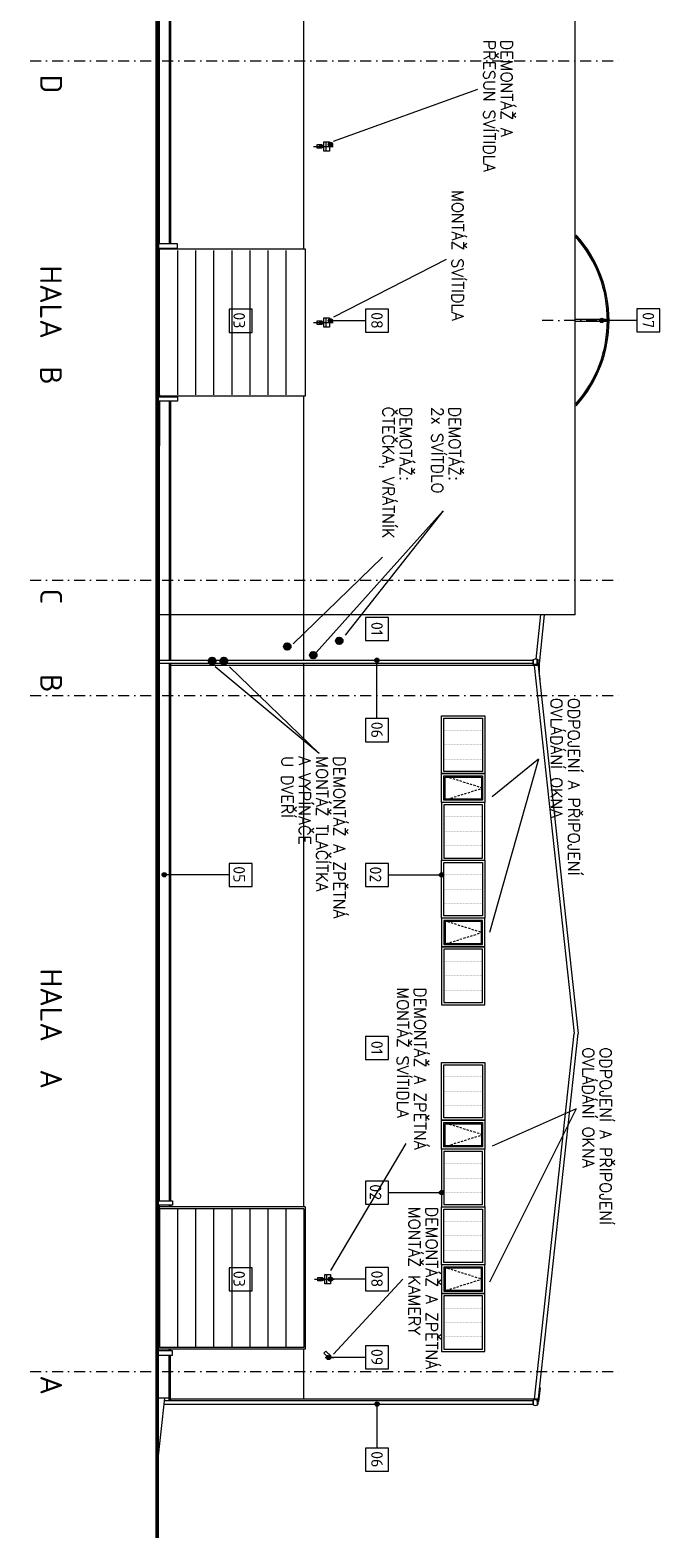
# Model space of a CAD drawing. Header units: millimetres. Extents: x -385852 to 693036, y -525006 to 444206.
# Tile 13 of 156: x -29905 to -8097, y -5755 to 46439. Entities that reach past the tile are written whole.
import ezdxf

# ---------------------------------------------------------------- set-up
doc = ezdxf.new("R2010")
doc.units = ezdxf.units.MM
for name, pattern in [('CARKOVANA', [5, 3, -2]), ('CENTERX2', [101.6, 63.5, -12.7, 12.7, -12.7]), ('DASHDOT', [25.4, 12.7, -6.35, 0, -6.35]), ('DOT', [6.35, 0, -6.35])]:
    doc.linetypes.add(name, pattern=pattern)
for name, color, linetype in [('0-DRAT-8MM', 5, 'Continuous'), ('5-KRA_97', 3, 'Continuous'), ('LEGENDA', 3, 'Continuous')]:
    doc.layers.add(name, color=color, linetype=linetype)
for name, color, linetype, lineweight in [('A99_N_kce-pohl', 7, 'Continuous', 9), ('A99_N_kce-rez-sil', 6, 'Continuous', 18), ('A99_N_leg-text', 7, 'Continuous', 9), ('A99_N_osy', 7, 'CENTERX2', 9), ('A99_N_txt-popis-200', 240, 'Continuous', 5), ('A99_S_kce-pohl', 61, 'Continuous', 5), ('A99_S_osy', 1, 'CENTERX2', 5)]:
    doc.layers.add(name, color=color, linetype=linetype, lineweight=lineweight)
doc.styles.add('ad_popis 100', font='isocpeur.ttf', dxfattribs={"height": 200})
doc.styles.add('ISOCPEUR_2', font='isocpeur.ttf', dxfattribs={"height": 2})
doc.styles.add('RomanS', font='romans.shx')

# ---------------------------------------------------------------- blocks, each defined once
blk = doc.blocks.new('K97')
at = {"layer": '5-KRA_97'}
for p, q in [((-57, 10), (57, 10)), ((-55, 19), (55, 19)), ((-50, 29), (50, 29)), ((-43, 39), (43, 39)), ((-32, 48), (32, 48)), ((-58, 0), (58, 0)), ((-57, -10), (57, -10)), ((-55, -19), (55, -19)), ((-50, -29), (50, -29)), ((-43, -39), (43, -39)), ((-32, -48), (32, -48))]:
    blk.add_line(p, q, dxfattribs=at)
blk.add_circle((0, 0), 58.1, dxfattribs=at)

msp = doc.modelspace()

# ---------------------------------------------------------------- hatches: boundary and pattern name
at = {"layer": 'A99_N_leg-text', "lineweight": 5}
h = msp.add_hatch(color=3, dxfattribs=at)
h.dxf.hatch_style = 1
edge = h.paths.add_edge_path()
edge.add_arc((-19505.2326, 42480), 75, 0, 360)
h = msp.add_hatch(color=3, dxfattribs=at)
h.dxf.hatch_style = 1
edge = h.paths.add_edge_path()
edge.add_arc((-19505.2326, 36380), 75, 0, 360)
at = {"layer": 'A99_N_leg-text', "lineweight": 9}
h = msp.add_hatch(color=256, dxfattribs=at)
h.dxf.hatch_style = 1
edge = h.paths.add_edge_path()
edge.add_arc((-10107.2451, 36390), 75, 0, 360)
at = {"layer": 'A99_N_leg-text', "lineweight": 5}
h = msp.add_hatch(color=256, dxfattribs=at)
h.dxf.hatch_style = 1
edge = h.paths.add_edge_path()
edge.add_arc((-17895, 24625), 75, 0, 360)
h = msp.add_hatch(color=256, dxfattribs=at)
h.dxf.hatch_style = 1
edge = h.paths.add_edge_path()
edge.add_arc((-25259.9896, 17200.409), 75, 0, 360)
h = msp.add_hatch(color=256, dxfattribs=at)
h.dxf.hatch_style = 1
edge = h.paths.add_edge_path()
edge.add_arc((-15655, 17195.5709), 75, 0, 360)
h = msp.add_hatch(color=256, dxfattribs=at)
h.dxf.hatch_style = 1
edge = h.paths.add_edge_path()
edge.add_arc((-15655, 6195.5709), 75, 0, 360)
h = msp.add_hatch(color=3, dxfattribs=at)
h.dxf.hatch_style = 1
edge = h.paths.add_edge_path()
edge.add_arc((-19505.2326, 3200), 75, 0, 360)
h = msp.add_hatch(color=3, dxfattribs=at)
h.dxf.hatch_style = 1
edge = h.paths.add_edge_path()
edge.add_arc((-19572.5, 492.2153), 75, 0, 360)
h = msp.add_hatch(color=256, dxfattribs=at)
h.dxf.hatch_style = 1
edge = h.paths.add_edge_path()
edge.add_arc((-17892.5, -1125), 75, 0, 360)

# ---------------------------------------------------------------- linework, layer by layer
at = {"layer": '0-DRAT-8MM', "linetype": 'Continuous', "lineweight": 5, "ltscale": 0.5}
msp.add_line((-9850, 36400), (-9350, 36400), dxfattribs=at)
at = {"layer": 'A99_N_kce-pohl', "color": 252, "lineweight": 50}
msp.add_line((-25505, -5755), (-25505, 106580), dxfattribs=at)
at = {"layer": 'A99_N_kce-pohl', "color": 1, "linetype": 'Continuous', "lineweight": 9}
for p, q in [((-11025, 26200), (-11025, 81865)), ((-25095, 48205), (-25095, 39040)), ((-25045, 48205), (-25045, 39040)), ((-25095, 33590), (-25095, 24625)), ((-25045, 33590), (-25045, 24625)), ((-11025, 26200), (-25505, 26200)), ((-25095, 24515), (-25095, 5915)), ((-25095, 24515), (-25095, 5915)), ((-25045, 24515), (-25045, 5915)), ((-25045, 24515), (-25045, 5915)), ((-12309.6306, 24438.4432), (-10929.2096, 11700)), ((-12309.6306, -1038.4432), (-10929.2096, 11700)), ((-20375, 5700), (-25525, 5700)), ((-20375, 5700), (-20375, 780)), ((-20375, 780), (-25525, 780)), ((-25095, -915), (-25095, 565)), ((-25045, -950), (-25045, 565))]:
    msp.add_line(p, q, dxfattribs=at)
at = {"layer": 'A99_N_kce-pohl', "color": 1, "linetype": 'Continuous', "lineweight": 5}
for p, q in [((-25095, 38890), (-25095, 38865)), ((-25095, 38890), (-25095, 38865)), ((-25045, 38890), (-25045, 38865)), ((-25045, 38890), (-25045, 38865)), ((-25095, 33765), (-25095, 33740)), ((-25095, 33740), (-25095, 33765)), ((-25045, 33765), (-25045, 33740)), ((-25045, 33740), (-25045, 33765)), ((-25045, 5765), (-25045, 5700)), ((-20425, 5640), (-25425, 5640)), ((-25425, 5640), (-25425, 840)), ((-20425, 5640), (-20425, 840)), ((-20425, 840), (-25425, 840)), ((-25095, 715), (-25095, 780)), ((-25045, 715), (-25045, 780))]:
    msp.add_line(p, q, dxfattribs=at)
at = {"layer": 'A99_N_kce-pohl', "color": 1, "lineweight": 9}
for points in [[(-20425, 38865), (-20425, 51835)], [(-20425, 24625), (-20425, 33765)], [(-20425, 5700), (-20425, 24515)], [(-20425, -950), (-20425, 780)]]:
    msp.add_lwpolyline(points, dxfattribs=at)
at = {"layer": 'A99_N_kce-pohl', "color": 3, "linetype": 'Continuous', "lineweight": 5}
for points in [[(-20090, 42415), (-19832.5, 42415)], [(-19805, 42387.5), (-19805, 42352.5), (-19970, 42352.5), (-19970, 42477.5), (-19805, 42477.5), (-19805, 42442.5)], [(-19860.2326, 42442.5), (-19730, 42442.5)], [(-19860.2326, 42387.5), (-19730, 42387.5)], [(-19805, 42415), (-19410.2326, 42415)], [(-19670, 42575), (-19670, 42255)], [(-20090, 36315), (-19832.5, 36315)], [(-19805, 36287.5), (-19805, 36252.5), (-19970, 36252.5), (-19970, 36377.5), (-19805, 36377.5), (-19805, 36342.5)], [(-19860.2326, 36342.5), (-19730, 36342.5)], [(-19860.2326, 36287.5), (-19730, 36287.5)], [(-19805, 36315), (-19410.2326, 36315)], [(-19670, 36475), (-19670, 36155)], [(-20060, 3200), (-19802.5, 3200)], [(-19775, 3172.5), (-19775, 3137.5), (-19940, 3137.5), (-19940, 3262.5), (-19775, 3262.5), (-19775, 3227.5)], [(-19830.2326, 3227.5), (-19700, 3227.5)], [(-19830.2326, 3172.5), (-19700, 3172.5)], [(-19775, 3200), (-19380.2326, 3200)], [(-19640, 3360), (-19640, 3040)], [(-19690, 492.5), (-19390, 492.5)]]:
    msp.add_lwpolyline(points, dxfattribs=at)
for points in [[(-19535.2326, 42575), (-19535.2326, 42255), (-19730, 42255), (-19730, 42575)], [(-19535.2326, 36475), (-19535.2326, 36155), (-19730, 36155), (-19730, 36475)], [(-19505.2326, 3360), (-19505.2326, 3040), (-19700, 3040), (-19700, 3360)], [(-19482.8769, 529.6231), (-19557.1231, 455.3769), (-19737.4353, 635.6891), (-19663.1891, 709.9353)]]:
    msp.add_lwpolyline(points, close=True, dxfattribs=at)
at = {"layer": 'A99_N_kce-pohl', "color": 1, "linetype": 'Continuous', "lineweight": 5}
for points in [[(-25425.2326, 39040), (-25425.2326, 39215), (-25505, 39215)], [(-25425.2326, 38815), (-25425.2326, 38890)], [(-24800, 38815), (-24800, 38815), (-24800, 33815)], [(-24175, 38815), (-24175, 38815), (-24175, 33815)], [(-23550, 38815), (-23550, 38815), (-23550, 33815)], [(-22925, 38815), (-22925, 38815), (-22925, 33815)], [(-22300, 38815), (-22300, 38815), (-22300, 33815)], [(-21675, 38815), (-21675, 38815), (-21675, 33815)], [(-21050, 38815), (-21050, 38815), (-21050, 33815)], [(-25425, 33765), (-25505, 33765)], [(-25425.2326, 33590), (-25425.2326, 33415), (-25505, 33415)], [(-25425.2326, 33815), (-25425.2326, 33740)], [(-25425, 33815), (-25425, 33740)], [(-25425, 33590), (-25425, 32045)], [(-12233.7136, 26213.0728), (-12390.0244, 24666.5425)], [(-25505, 24625), (-12490, 24625), (-12490, 24515), (-25505, 24515)], [(-12343.4723, 24480), (-12490, 24480), (-12490, 24655), (-12407.5631, 24669.5359), (-12317.1349, 24654.1021), (-12312.1764, 24608.5771), (-12316.2567, 24608.135), (-12318.4114, 24628.0185)], [(-12322.3853, 24648.9629), (-12343.4723, 24646.6777)], [(-12343.4723, 24480), (-12343.4723, 24646.6777)], [(-12343.4723, 24550.4492), (-12322.0202, 24552.7738)], [(-12247.4369, 23957.3435), (-12322.3853, 24648.9629)], [(-12322.0202, 24552.7738), (-12309.6306, 24438.4432)], [(-12446.6733, 24450), (-11065, 11700)], [(-12349.3389, 24480), (-12346.0879, 24450)], [(-12435.8367, -950), (-11065, 11700)], [(-25095, 5765), (-25095, 5700)], [(-24800, 5640), (-24800, 5640), (-24800, 840)], [(-24175, 5640), (-24175, 5640), (-24175, 840)], [(-23550, 5640), (-23550, 5640), (-23550, 840)], [(-22925, 5640), (-22925, 5640), (-22925, 840)], [(-22300, 5640), (-22300, 5640), (-22300, 840)], [(-21675, 5640), (-21675, 5640), (-21675, 840)], [(-21050, 5640), (-21050, 5640), (-21050, 840)], [(-25268.3333, -1125), (-12490, -1125), (-12490, -1015), (-25261.1111, -1015)], [(-12343.4723, -980), (-12490, -980), (-12490, -1155), (-12407.5631, -1169.5359), (-12317.1349, -1154.1021), (-12312.1764, -1108.5771), (-12316.2567, -1108.135), (-12318.4114, -1128.0185)], [(-12343.4723, -1025.8637), (-12335.2512, -950)], [(-12343.4723, -980), (-12343.4723, -1158.5972)], [(-12299.6888, -1039.5205), (-12343.4723, -1034.7759)], [(-12322.0202, -1152.7738), (-12309.6306, -1038.4432)], [(-12247.4369, -557.3435), (-12299.6888, -1039.5205)], [(-12343.4723, -1150.4492), (-12322.0202, -1152.7738)]]:
    msp.add_lwpolyline(points, dxfattribs=at)
for points in [[(-24800.2326, 39040), (-25455.2326, 39040), (-25455.2326, 38890), (-24800.2326, 38890)], [(-24800.2326, 33590), (-25455.2326, 33590), (-25455.2326, 33740), (-24800.2326, 33740)]]:
    msp.add_lwpolyline(points, close=True, dxfattribs=at)
at = {"layer": 'A99_N_kce-pohl', "color": 1, "linetype": 'Continuous', "lineweight": 9}
msp.add_lwpolyline([(-25425, 38865), (-20375, 38865), (-20375, 33765), (-25425, 33765)], close=True, dxfattribs=at)
at = {"layer": 'A99_N_kce-pohl', "color": 1, "lineweight": 5}
for points in [[(-9915, 36425), (-11025, 36425)], [(-9915, 36355), (-11025, 36355)]]:
    msp.add_lwpolyline(points, dxfattribs=at)
at = {"layer": 'A99_N_kce-pohl', "color": 1, "linetype": 'Continuous', "lineweight": 9}
for points in [[(-12104.3725, 26200), (-12275.6131, 24505.756), (-12275.6131, 24224.5319)], [(-12346.0879, 24450), (-25045, 24450)], [(-25045, -950), (-25045, -980), (-25095, -980), (-25095, -915), (-25505, -915)], [(-12335.2512, -950), (-25045, -950)]]:
    msp.add_lwpolyline(points, dxfattribs=at)
at = {"layer": 'A99_N_kce-pohl', "linetype": 'Continuous', "lineweight": 9, "ltscale": 0.5}
for points in [[(-14155, 22700), (-14155, 20700), (-15655, 20700), (-15655, 22700)], [(-14235, 22620), (-14235, 20780), (-15575, 20780), (-15575, 22620)], [(-14155, 20700), (-14155, 19700), (-15655, 19700), (-15655, 20700)], [(-14235, 20620), (-14235, 19780), (-15575, 19780), (-15575, 20620)], [(-14155, 17700), (-14155, 19700), (-15655, 19700), (-15655, 17700)], [(-14235, 17780), (-14235, 19620), (-15575, 19620), (-15575, 17780)], [(-14155, 17700), (-14155, 15700), (-15655, 15700), (-15655, 17700)], [(-14235, 17620), (-14235, 15780), (-15575, 15780), (-15575, 17620)], [(-14155, 14700), (-14155, 15700), (-15655, 15700), (-15655, 14700)], [(-14235, 14780), (-14235, 15620), (-15575, 15620), (-15575, 14780)], [(-14155, 12700), (-14155, 14700), (-15655, 14700), (-15655, 12700)], [(-14235, 12780), (-14235, 14620), (-15575, 14620), (-15575, 12780)], [(-14155, 10700), (-14155, 8700), (-15655, 8700), (-15655, 10700)], [(-14235, 10620), (-14235, 8780), (-15575, 8780), (-15575, 10620)], [(-14155, 8700), (-14155, 7700), (-15655, 7700), (-15655, 8700)], [(-14235, 8620), (-14235, 7780), (-15575, 7780), (-15575, 8620)], [(-14155, 5700), (-14155, 7700), (-15655, 7700), (-15655, 5700)], [(-14235, 5780), (-14235, 7620), (-15575, 7620), (-15575, 5780)], [(-14155, 5700), (-14155, 3700), (-15655, 3700), (-15655, 5700)], [(-14235, 5620), (-14235, 3780), (-15575, 3780), (-15575, 5620)], [(-14155, 2700), (-14155, 3700), (-15655, 3700), (-15655, 2700)], [(-14235, 2780), (-14235, 3620), (-15575, 3620), (-15575, 2780)], [(-14155, 700), (-14155, 2700), (-15655, 2700), (-15655, 700)], [(-14235, 780), (-14235, 2620), (-15575, 2620), (-15575, 780)]]:
    msp.add_lwpolyline(points, close=True, dxfattribs=at)
at = {"layer": 'A99_N_kce-pohl', "linetype": 'DOT', "lineweight": 0, "ltscale": 4}
for points in [[(-15575, 22200), (-14235, 22200)], [(-15575, 21700), (-14235, 21700)], [(-15575, 21200), (-14235, 21200)], [(-15575, 19200), (-14235, 19200)], [(-15575, 18700), (-14235, 18700)], [(-15575, 18200), (-14235, 18200)], [(-15575, 17200), (-14235, 17200)], [(-15575, 16700), (-14235, 16700)], [(-15575, 16200), (-14235, 16200)], [(-15575, 14200), (-14235, 14200)], [(-15575, 13700), (-14235, 13700)], [(-15575, 13200), (-14235, 13200)], [(-15575, 10200), (-14235, 10200)], [(-15575, 9700), (-14235, 9700)], [(-15575, 9200), (-14235, 9200)], [(-15575, 7200), (-14235, 7200)], [(-15575, 6700), (-14235, 6700)], [(-15575, 6200), (-14235, 6200)], [(-15575, 5200), (-14235, 5200)], [(-15575, 4700), (-14235, 4700)], [(-15575, 4200), (-14235, 4200)], [(-15575, 2200), (-14235, 2200)], [(-15575, 1700), (-14235, 1700)], [(-15575, 1200), (-14235, 1200)]]:
    msp.add_lwpolyline(points, dxfattribs=at)
at = {"layer": 'A99_N_kce-pohl', "linetype": 'CARKOVANA', "lineweight": 0, "ltscale": 25}
for points in [[(-15575, 19780), (-14235, 20200), (-15575, 20620)], [(-15575, 15620), (-14235, 15200), (-15575, 14780)], [(-15575, 7780), (-14235, 8200), (-15575, 8620)], [(-15575, 3620), (-14235, 3200), (-15575, 2780)]]:
    msp.add_lwpolyline(points, dxfattribs=at)
at = {"layer": 'A99_N_kce-pohl', "linetype": 'Continuous', "lineweight": 5, "ltscale": 0.5}
for points in [[(-14275, 20580), (-14275, 19820), (-15535, 19820), (-15535, 20580)], [(-14275, 14820), (-14275, 15580), (-15535, 15580), (-15535, 14820)], [(-14275, 8580), (-14275, 7820), (-15535, 7820), (-15535, 8580)], [(-14275, 2820), (-14275, 3580), (-15535, 3580), (-15535, 2820)]]:
    msp.add_lwpolyline(points, close=True, dxfattribs=at)
at = {"layer": 'A99_N_kce-pohl', "color": 3, "linetype": 'Continuous', "lineweight": 5}
for centre, radius in [((-19860, 42415), 27.5), ((-19860, 36315), 27.5), ((-19830, 3200), 27.5), ((-19520, 492.5), 45)]:
    msp.add_circle(centre, radius, dxfattribs=at)
at = {"layer": 'A99_N_kce-pohl', "color": 1, "linetype": 'Continuous', "lineweight": 5}
for centre, radius, start, end in [((-14267.4034, 36390.0364), 4354.9036, 318.42956467, 41.56972058), ((-14267.5, 36390), 4410, 317.90790836, 42.09209164)]:
    msp.add_arc(centre, radius, start, end, dxfattribs=at)
at = {"layer": 'A99_N_kce-rez-sil', "color": 1, "linetype": 'Continuous', "lineweight": 13}
msp.add_arc((-14267.5, 36390), 4400, 317.90790836, 42.09209164, dxfattribs=at)
at = {"layer": 'A99_N_leg-text', "lineweight": 9}
for points in [[(-22217.5, 36775), (-23017.5, 36775), (-23017.5, 35975), (-22217.5, 35975)], [(-17495, 26105), (-18295, 26105), (-18295, 25305), (-17495, 25305)], [(-17495, 22605), (-18295, 22605), (-18295, 21805), (-17495, 21805)], [(-22217.5, 17595), (-23017.5, 17595), (-23017.5, 16795), (-22217.5, 16795)], [(-17495, 17595), (-18295, 17595), (-18295, 16795), (-17495, 16795)], [(-17495, 11605), (-18295, 11605), (-18295, 10805), (-17495, 10805)], [(-17495, 6595), (-18295, 6595), (-18295, 5795), (-17495, 5795)], [(-22217.5, 3595), (-23017.5, 3595), (-23017.5, 2795), (-22217.5, 2795)], [(-17492.5, -2645), (-18292.5, -2645), (-18292.5, -3445), (-17492.5, -3445)]]:
    msp.add_lwpolyline(points, close=True, dxfattribs=at)
for points in [[(-8897.0125, 36390), (-10105, 36390)], [(-17495, 17195), (-15655, 17195)], [(-17495, 6195), (-15655, 6195)]]:
    msp.add_lwpolyline(points, dxfattribs=at)
at = {"layer": 'A99_N_leg-text', "lineweight": 5}
msp.add_lwpolyline([(-23017.5, 17195), (-25335, 17200)], dxfattribs=at)
at = {"layer": 'A99_N_leg-text', "color": 3, "lineweight": 5}
for centre in [(-19505.2326, 42480), (-19505.2326, 36380), (-19505.2326, 3200), (-19572.5, 492.2153)]:
    msp.add_circle(centre, 75, dxfattribs=at)
at = {"layer": 'A99_N_leg-text', "lineweight": 9}
msp.add_circle((-10107.2451, 36390), 75, dxfattribs=at)
at = {"layer": 'A99_N_leg-text', "lineweight": 5}
for centre in [(-17895, 24625), (-25259.9896, 17200.409), (-15655, 17195.5709), (-15655, 6195.5709), (-17892.5, -1125)]:
    msp.add_circle(centre, 75, dxfattribs=at)
at = {"layer": 'A99_N_osy', "linetype": 'DASHDOT', "lineweight": 9, "ltscale": 30}
for points in [[(-29905, 45380), (-9440, 45380)], [(-29905, 27400), (-9440, 27400)], [(-29905, 23400), (-9440, 23400)], [(-29905, 0), (-9440, 0)]]:
    msp.add_lwpolyline(points, dxfattribs=at)
at = {"layer": 'A99_S_kce-pohl'}
for points in [[(-25425, 39040), (-25425, 51660)], [(-25425, 33740), (-25425, 38890)], [(-25425, 5915), (-25425, 33590)], [(-25425, 3442.5), (-25425, 5765)]]:
    msp.add_lwpolyline(points, dxfattribs=at)
at = {"layer": 'A99_S_kce-pohl', "lineweight": 9}
for points in [[(-25505, 5915), (-24980, 5915), (-24980, 5765), (-25505, 5765)], [(-25505, 565), (-24980, 565), (-24980, 715), (-25505, 715)], [(-25247.7778, -915), (-25505, -3230)]]:
    msp.add_lwpolyline(points, dxfattribs=at)
at = {"layer": 'A99_S_osy', "linetype": 'DASHDOT', "lineweight": 5, "ltscale": 30}
msp.add_lwpolyline([(-9500.9793, 36390), (-12188.9443, 36390)], dxfattribs=at)
at = {"layer": 'LEGENDA', "linetype": 'Continuous', "lineweight": 5, "ltscale": 0.5}
for p, q in [((-19400, 42600), (-14400, 44400)), ((-19900, 21400), (-23500, 24400)), ((-23000, 24400), (-19900, 21400)), ((-12300, 21200), (-14000, 15200)), ((-12300, 21200), (-13900, 19900)), ((-11000, 9100), (-14000, 3100)), ((-11000, 9100), (-13900, 7800))]:
    msp.add_line(p, q, dxfattribs=at)

# ---------------------------------------------------------------- block references
at = {"layer": '5-KRA_97', "lineweight": 5, "xscale": 2, "yscale": 2, "zscale": 2}
for p in [(-21000, 25100), (-19200, 25300), (-23600, 24600), (-23200, 24600), (-20100, 24800)]:
    msp.add_blockref('K97', p, dxfattribs=at)

# ---------------------------------------------------------------- texts
at = {"layer": 'A99_N_leg-text', "lineweight": 9, "char_height": 400, "width": 717.082734, "attachment_point": 2, "rotation": 270, "line_spacing_factor": 1.149209, "style": 'ISOCPEUR_2'}
for s, insert in [('{\\fISOCPEUR|b1|i0|c238|p34;03}', (-22465.65, 36392.5006)), ('{\\fISOCPEUR|b1|i0|c238|p34;05}', (-22465.65, 17212.5006)), ('{\\fISOCPEUR|b1|i0|c238|p34;02}', (-17743.15, 17212.5006)), ('{\\fISOCPEUR|b1|i0|c238|p34;02}', (-17743.15, 6212.5006)), ('{\\fISOCPEUR|b1|i0|c238|p34;03}', (-22465.65, 3212.5006))]:
    msp.add_mtext(s, dxfattribs=dict(at, insert=insert))
at = {"layer": 'A99_N_leg-text', "lineweight": 9, "char_height": 400, "width": 402.993644, "attachment_point": 2, "rotation": 270, "line_spacing_factor": 1.149209, "style": 'ISOCPEUR_2', "bg_fill": 3, "box_fill_scale": 1, "bg_fill_color": 256, "bg_fill_transparency": 0}
for insert in [(-17695, 36390), (-17695, 3210)]:
    msp.add_mtext('\\A1;{\\fISOCPEUR|b1|i0|c238|p34;08}', dxfattribs=dict(at, insert=insert))
at = {"layer": 'A99_N_txt-popis-200', "lineweight": 9, "ltscale": 5, "style": 'ad_popis 100'}
for s, p in [('HALA  B', (-29560, 38295)), ('HALA  A', (-29550, 13955))]:
    msp.add_text(s, height=750, rotation=270, dxfattribs=at).set_placement(p)
at = {"layer": 'A99_N_txt-popis-200', "color": 5, "lineweight": 0, "char_height": 750, "attachment_point": 1, "rotation": 270, "style": 'ad_popis 100'}
for s, insert in [('D', (-28800, 44901.1029)), ('C', (-28800, 27103.3674)), ('B', (-28800, 24146.2298)), ('A', (-28800, -131.6878))]:
    msp.add_mtext_dynamic_manual_height_columns(s, width=832.5, gutter_width=1000, heights=[0], dxfattribs=dict(at, insert=insert))
at = {"layer": 'LEGENDA', "style": 'RomanS'}
for s, p in [('PŘESUN SVÍTIDLA', (-14200, 46100)), ('DEMONTÁŽ A', (-13600, 46100)), ('MONTÁŽ SVÍTIDLA', (-15300, 40900)), ('ČTEČKA, VRÁTNÍK', (-17700, 33400)), ('DEMOTÁŽ:', (-17100, 33400)), ('2x SVÍTDLO', (-16000, 33400)), ('DEMOTÁŽ:', (-15400, 33400)), ('OVLÁDÁNÍ OKNA', (-11875, 23320)), ('ODPOJENÍ A PŘIPOJENÍ', (-11275, 23320)), ('U DVEŘÍ', (-21200, 21300)), ('A VYPÍNAČE', (-20600, 21300)), ('MONTÁŽ TLAČÍTKA', (-20000, 21300)), ('DEMONTÁŽ A ZPĚTNÁ', (-19400, 21300)), ('MONTÁŽ SVÍTIDLA', (-17200, 13300)), ('DEMONTÁŽ A ZPĚTNÁ', (-16600, 13300)), ('OVLÁDÁNÍ OKNA', (-10775, 11220)), ('ODPOJENÍ A PŘIPOJENÍ', (-10175, 11220)), ('MONTÁŽ KAMERY', (-16800, 5700)), ('DEMONTÁŽ A ZPĚTNÁ', (-16200, 5700))]:
    msp.add_text(s, height=400, rotation=270, dxfattribs=at).set_placement(p)

# ---------------------------------------------------------------- next in the draw order: linework, layer by layer
at = {"layer": 'A99_N_leg-text', "lineweight": 9}
for points in [[(-17495, 36780), (-18295, 36780), (-18295, 35980), (-17495, 35980)], [(-17495, 3600), (-18295, 3600), (-18295, 2800), (-17495, 2800)]]:
    msp.add_lwpolyline(points, close=True, dxfattribs=at)
for points in [[(-18295, 36380), (-19572.5, 36380)], [(-18295, 3200), (-19572.5, 3200)]]:
    msp.add_lwpolyline(points, dxfattribs=at)
at = {"layer": 'LEGENDA', "linetype": 'Continuous', "lineweight": 5, "ltscale": 0.5}
for p, q in [((-15500, 38500), (-19400, 36500)), ((-16900, 7900), (-19500, 3500))]:
    msp.add_line(p, q, dxfattribs=at)

# ---------------------------------------------------------------- next in the draw order: texts
at = {"layer": 'A99_N_leg-text', "lineweight": 9, "char_height": 400, "width": 402.993644, "attachment_point": 2, "rotation": 270, "line_spacing_factor": 1.149209, "style": 'ISOCPEUR_2', "bg_fill": 3, "box_fill_scale": 1, "bg_fill_color": 256, "bg_fill_transparency": 0}
for s, insert in [('\\A1;{\\fISOCPEUR|b1|i0|c238|p34;07}', (-8297.0125, 36400)), ('\\A1;{\\fISOCPEUR|b1|i0|c238|p34;01}', (-17695, 25715)), ('\\A1;{\\fISOCPEUR|b1|i0|c238|p34;06}', (-17695, 22215)), ('\\A1;{\\fISOCPEUR|b1|i0|c238|p34;01}', (-17695, 11215)), ('\\A1;{\\fISOCPEUR|b1|i0|c238|p34;09}', (-17695, 502.2153)), ('\\A1;{\\fISOCPEUR|b1|i0|c238|p34;06}', (-17692.5, -3035))]:
    msp.add_mtext(s, dxfattribs=dict(at, insert=insert))

# ---------------------------------------------------------------- next in the draw order: linework, layer by layer
at = {"layer": 'A99_N_leg-text', "lineweight": 9}
for points in [[(-8097.0125, 36790), (-8897.0125, 36790), (-8897.0125, 35990), (-8097.0125, 35990)], [(-17495, 892.2153), (-18295, 892.2153), (-18295, 92.2153), (-17495, 92.2153)]]:
    msp.add_lwpolyline(points, close=True, dxfattribs=at)
for points in [[(-17895, 22605), (-17895, 24625)], [(-18295, 492.2153), (-19572.5, 492.2153)], [(-17892.5, -2645), (-17892.5, -1060)]]:
    msp.add_lwpolyline(points, dxfattribs=at)
at = {"layer": 'LEGENDA', "linetype": 'Continuous', "lineweight": 5, "ltscale": 0.5}
for p, q in [((-15600, 29800), (-20000, 24900)), ((-15600, 29800), (-19000, 25500)), ((-17700, 28200), (-20800, 25200)), ((-17000, 3200), (-19400, 600))]:
    msp.add_line(p, q, dxfattribs=at)

doc.saveas('drawing.dxf')
